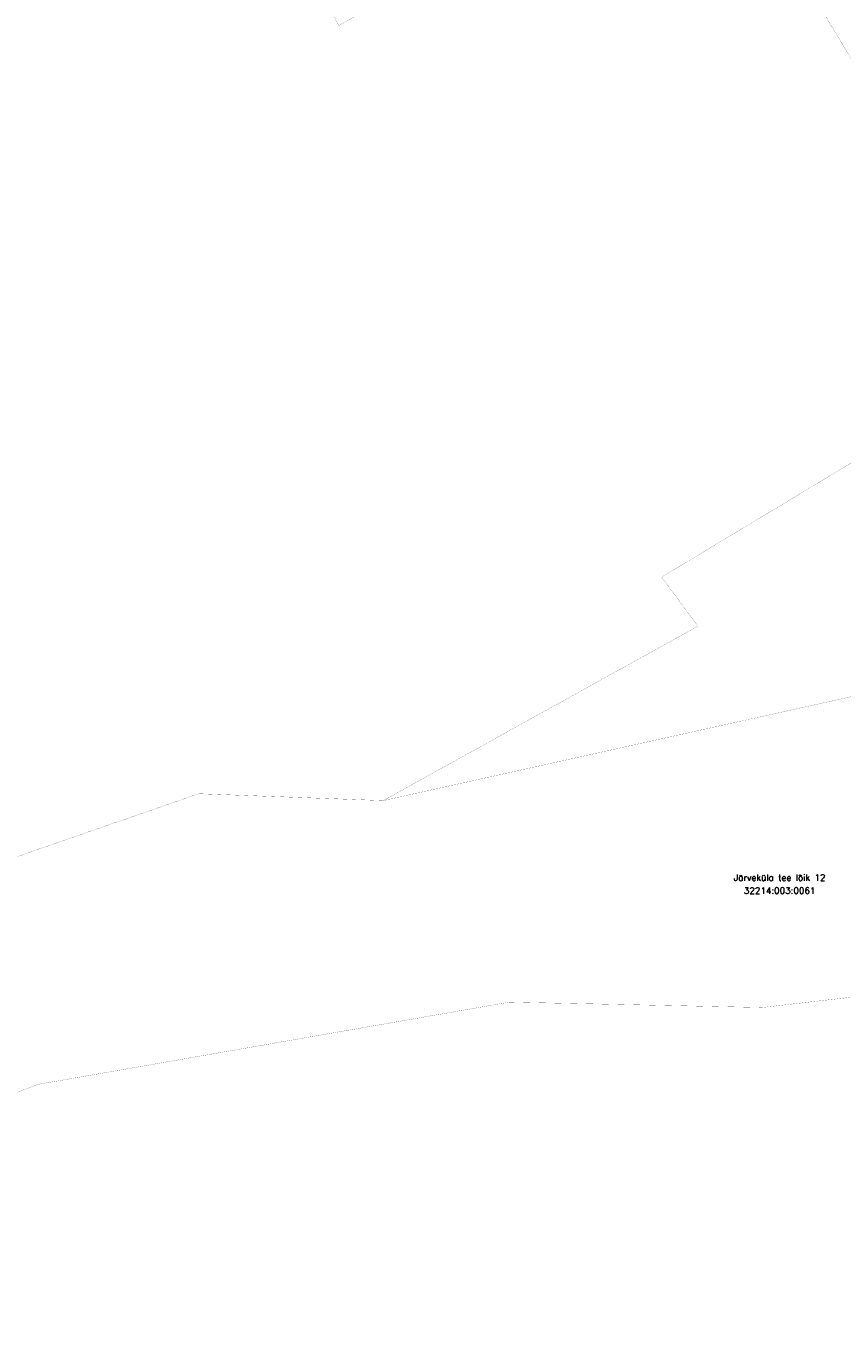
# Model space of a CAD drawing. Header units: metres. Extents: x 685671 to 686635, y 6588408 to 6589199.
# Tile 27 of 34: x 686081 to 686195, y 6588851 to 6589033. Entities that reach past the tile are written whole.
import ezdxf
from ezdxf.enums import TextEntityAlignment as Align

# ---------------------------------------------------------------- set-up
doc = ezdxf.new("R2010")
doc.units = ezdxf.units.M
doc.linetypes.add('Kohtla-Järve PPA ühishoone G20$0$KATASTRIPIIR', pattern=[7, 4, -1, 1, -1])
doc.layers.add('Kohtla-Järve PPA ühishoone G20$0$PIIR', color=224, linetype='Continuous', lineweight=13)
doc.styles.add('Kohtla-Järve PPA ühishoone G20$0$romans', font='romans.shx')

# ---------------------------------------------------------------- blocks, each defined once
blk = doc.blocks.new('Kohtla-Järve PPA ühishoone G20')
at = {"layer": 'Kohtla-Järve PPA ühishoone G20$0$PIIR', "color": 1, "linetype": 'Kohtla-Järve PPA ühishoone G20$0$KATASTRIPIIR', "ltscale": 0.5, "const_width": 0.02, "flags": 128}
for points in [[(686089.97, 6589185.64), (686101.75, 6589165.95), (686114.42, 6589145.51), (686117.13, 6589147.19), (686140.49, 6589110.81), (686143.62, 6589105.83), (686148.29, 6589108.78), (686166.65, 6589080.25), (686159.67, 6589075.86), (686164.88, 6589067.51), (686160.51, 6589064.81), (686155.25, 6589073.08), (686115.88, 6589048.29), (686124.6, 6589032.95), (686175.99, 6589062.09), (686209.55, 6589006.42), (686221.38, 6588986.76), (686238.78, 6588948.4), (686271.24, 6588941.96), (686254.1, 6588975.98), (686236.08, 6589005.15), (686233.63, 6589003.94), (686212.64, 6589036.98), (686202.11, 6589055.16), (686179.49, 6589090.56), (686163.34, 6589115.84), (686146.65, 6589141.96), (686138.57, 6589154.6), (686136.41, 6589153.22), (686116.3, 6589184.7), (686118.68, 6589186.22), (686110.59, 6589198.85), (686089.97, 6589185.64)], [(686130.81, 6588924.43), (686238.78, 6588948.4), (686221.38, 6588986.76), (686195.59, 6588971.24), (686169.81, 6588955.72), (686174.89, 6588948.85), (686130.81, 6588924.43)], [(685716.77, 6588778.03), (685738.6, 6588745.29), (685802.47, 6588772.1), (685804.91, 6588767.09), (685835.53, 6588780.71), (685915.31, 6588816.21), (685960.71, 6588836.42), (686035.3, 6588866.66), (686082.42, 6588884.69), (686148.48, 6588896.21), (686183.88, 6588895.46), (686240.01, 6588901.9), (686274.8, 6588910.49), (686271.24, 6588941.96), (686238.78, 6588948.4), (686130.81, 6588924.43), (686104.96, 6588925.39), (686039.54, 6588902.75), (686019.81, 6588895.45), (686016.25, 6588904.34), (686012.28, 6588908.21), (686004.31, 6588910.86), (685980.69, 6588900.73), (685976.21, 6588892.56), (685976.32, 6588887.19), (685977.59, 6588884.03), (685959.72, 6588876.63), (685889.56, 6588848.2), (685814.52, 6588817.68), (685790.98, 6588808.16), (685716.77, 6588778.03)], [(685716.77, 6588778.03), (685738.6, 6588745.29), (685802.47, 6588772.1), (685804.91, 6588767.09), (685835.53, 6588780.71), (685915.31, 6588816.21), (685960.71, 6588836.42), (686035.3, 6588866.66), (686082.42, 6588884.69), (686148.48, 6588896.21), (686183.88, 6588895.46), (686240.01, 6588901.9), (686274.8, 6588910.49), (686271.24, 6588941.96), (686238.78, 6588948.4), (686130.81, 6588924.43), (686104.96, 6588925.39), (686039.54, 6588902.75), (686019.81, 6588895.45), (686016.25, 6588904.34), (686012.28, 6588908.21), (686004.31, 6588910.86), (685980.69, 6588900.73), (685976.21, 6588892.56), (685976.32, 6588887.19), (685977.59, 6588884.03), (685959.72, 6588876.63), (685889.56, 6588848.2), (685814.52, 6588817.68), (685790.98, 6588808.16), (685716.77, 6588778.03)]]:
    blk.add_lwpolyline(points, dxfattribs=at)
at = {"layer": 'Kohtla-Järve PPA ühishoone G20$0$PIIR', "color": 73, "ltscale": 0.5, "style": 'Kohtla-Järve PPA ühishoone G20$0$romans'}
for s, p in [('Järveküla tee lõik 12', (686186.34, 6588913.67)), ('32214:003:0061', (686186.34, 6588911.82))]:
    blk.add_text(s, height=0.9, dxfattribs=at).set_placement(p, align=Align.MIDDLE)

msp = doc.modelspace()

# ---------------------------------------------------------------- block references
at = {"color": 251, "true_color": 0x636466}
msp.add_blockref('Kohtla-Järve PPA ühishoone G20', (0, 0), dxfattribs=at)

doc.saveas('drawing.dxf')
